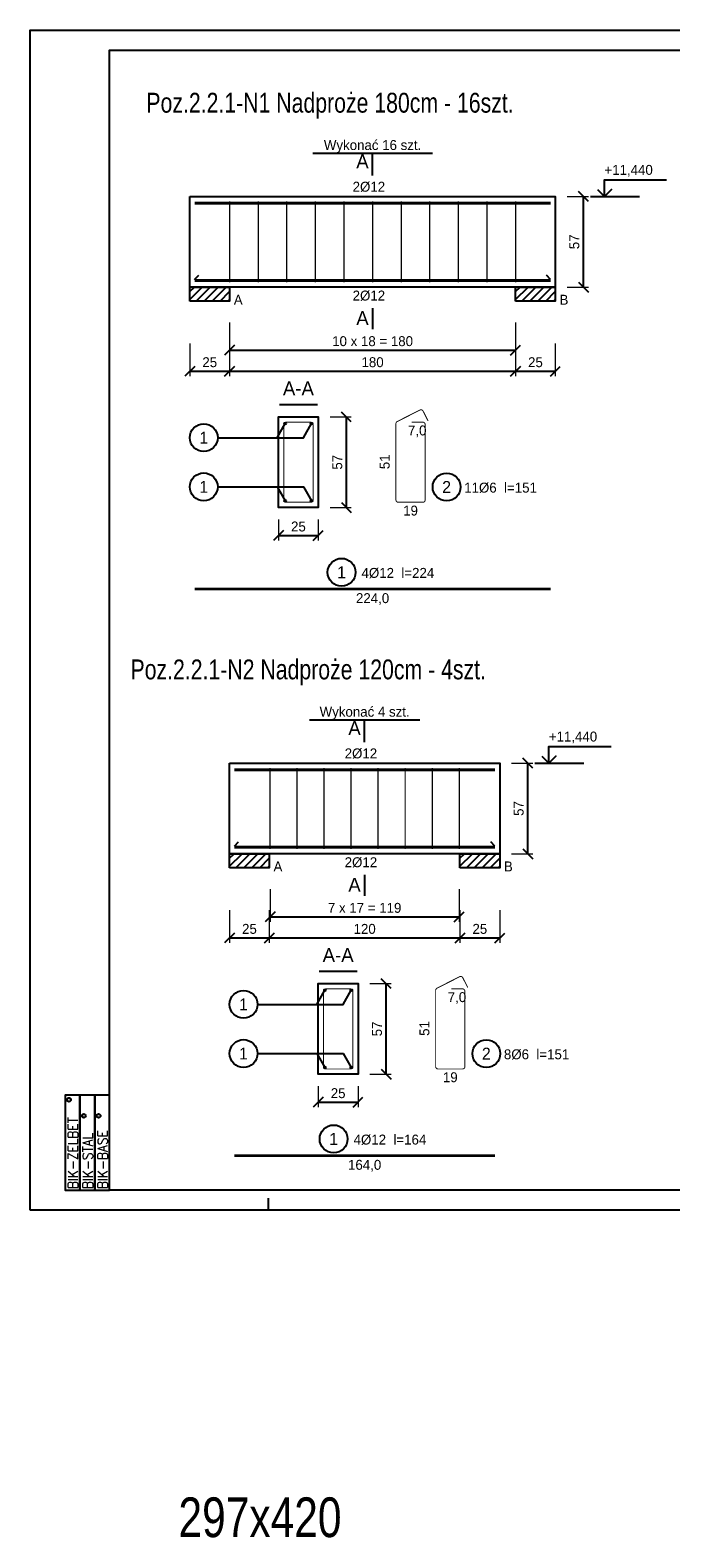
# Model space of a CAD drawing. Header units: millimetres. Extents: x -5773 to -2898, y -9833 to -1081.
# Tile 43 of 53: x -3948 to -3545, y -3092 to -2143. Entities that reach past the tile are written whole.
import ezdxf
from ezdxf.enums import TextEntityAlignment as Align

# ---------------------------------------------------------------- set-up
doc = ezdxf.new("R2010")
doc.units = ezdxf.units.MM
doc.header["$LTSCALE"] = 25
for name, color, linetype in [('BA_pdz', 2, 'Continuous'), ('BA_ram', 2, 'Continuous'), ('BA_txg', 3, 'Continuous')]:
    doc.layers.add(name, color=color, linetype=linetype)
doc.styles.add('BIKTC', font='bikromsw.shx', dxfattribs={"width": 0.85})
doc.styles.add('BIKTG', font='bikromsw.shx', dxfattribs={"width": 0.85})
doc.styles.add('BIKTS', font='bikromsw.shx', dxfattribs={"width": 0.85})
doc.styles.add('ROMANC', font='ROMANC.SHX', dxfattribs={"width": 0.9})
doc.styles.add('SPECBUD_TXT', font='txt')
doc.dimstyles.new('SPECBUD', dxfattribs={"dimscale": 25, "dimtxt": 0.25, "dimasz": 0.25, "dimexe": 0.125, "dimexo": 0.3, "dimgap": 0.1, "dimtad": 1, "dimdec": 0, "dimzin": 0, "dimtxsty": 'SPECBUD_TXT', "dimblk": 'OBLIQUE', "dimblk1": 'OBLIQUE', "dimblk2": 'OBLIQUE', "dimcen": 0.1, "dimclrt": 2, "dimadec": 0, "dimazin": 0, "dimtfac": 1, "dimtdec": 4, "dimtofl": 0, "dimtmove": 0, "dimatfit": 3, "dimfxl": 0.7, "dimfxlon": 1, "dimtolj": 1, "dimtzin": 0, "dimlwe": 0, "dimarcsym": 0})
pattern_1 = [(45, (-3856.578781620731, -2196.174911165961), (2.5, -2.5), [])]
pattern_2 = [(45, (-3831.578781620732, -2552.780092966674), (2.5, -2.5), [])]

# ---------------------------------------------------------------- blocks, each defined once
blk = doc.blocks.new('_OBLIQUE')
at = {"color": 0, "lineweight": -2}
blk.add_line((-0.5, -0.5), (0.5, 0.5), dxfattribs=at)
blk = doc.blocks.new('*D304')
at = {"color": 0, "lineweight": 0, "ltscale": 125}
for p, q in [((-3610.238781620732, -2247.504911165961), (-3596.953781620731, -2247.504911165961)), ((-3610.238781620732, -2304.504911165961), (-3596.953781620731, -2304.504911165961))]:
    blk.add_line(p, q, dxfattribs=at)
at = {"color": 0, "lineweight": -2, "ltscale": 125}
blk.add_line((-3600.078781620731, -2304.504911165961), (-3600.078781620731, -2247.504911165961), dxfattribs=at)
at = {"layer": 'Defpoints', "color": 0}
for p in [(-3617.738781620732, -2247.504911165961), (-3600.078781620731, -2247.504911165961), (-3617.738781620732, -2304.504911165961)]:
    blk.add_point(p, dxfattribs=at)
at = {"color": 0, "lineweight": -2, "xscale": 6.25, "yscale": 6.25, "zscale": 6.25}
for p, rotation in [((-3600.078781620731, -2247.504911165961), 90), ((-3600.078781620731, -2304.504911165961), 270)]:
    blk.add_blockref('_OBLIQUE', p, dxfattribs=dict(at, rotation=rotation))
at = {"color": 2, "insert": (-3605.75707288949, -2276.004911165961), "char_height": 6.25, "attachment_point": 5, "rotation": 90, "style": 'SPECBUD_TXT'}
blk.add_mtext('\\A1;57', dxfattribs=at)
blk = doc.blocks.new('*D305')
at = {"color": 0, "lineweight": 0, "ltscale": 125}
for p, q in [((-3847.738781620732, -2339.984911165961), (-3847.738781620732, -2360.609911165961)), ((-3822.738781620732, -2339.984911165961), (-3822.738781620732, -2360.609911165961))]:
    blk.add_line(p, q, dxfattribs=at)
at = {"color": 0, "lineweight": -2, "ltscale": 125}
blk.add_line((-3847.738781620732, -2357.484911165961), (-3822.738781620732, -2357.484911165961), dxfattribs=at)
at = {"layer": 'Defpoints', "color": 0}
for p in [(-3847.738781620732, -2304.504911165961), (-3822.738781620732, -2304.504911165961), (-3822.738781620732, -2357.484911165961)]:
    blk.add_point(p, dxfattribs=at)
at = {"color": 0, "lineweight": -2, "xscale": 6.25, "yscale": 6.25, "zscale": 6.25, "rotation": 180}
blk.add_blockref('_OBLIQUE', (-3847.738781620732, -2357.484911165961), dxfattribs=at)
at = {"color": 0, "lineweight": -2, "xscale": 6.25, "yscale": 6.25, "zscale": 6.25}
blk.add_blockref('_OBLIQUE', (-3822.738781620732, -2357.484911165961), dxfattribs=at)
at = {"color": 2, "insert": (-3835.238781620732, -2351.7938299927), "char_height": 6.25, "attachment_point": 5, "style": 'SPECBUD_TXT'}
blk.add_mtext('\\A1;25', dxfattribs=at)
blk = doc.blocks.new('*D306')
at = {"color": 0, "lineweight": 0, "ltscale": 125}
for p, q in [((-3822.738781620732, -2339.984911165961), (-3822.738781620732, -2360.609911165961)), ((-3642.738781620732, -2339.984911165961), (-3642.738781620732, -2360.609911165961))]:
    blk.add_line(p, q, dxfattribs=at)
at = {"color": 0, "lineweight": -2, "ltscale": 125}
blk.add_line((-3822.738781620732, -2357.484911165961), (-3642.738781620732, -2357.484911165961), dxfattribs=at)
at = {"layer": 'Defpoints', "color": 0}
for p in [(-3822.738781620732, -2304.504911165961), (-3642.738781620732, -2304.504911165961), (-3642.738781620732, -2357.484911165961)]:
    blk.add_point(p, dxfattribs=at)
at = {"color": 0, "lineweight": -2, "xscale": 6.25, "yscale": 6.25, "zscale": 6.25, "rotation": 180}
blk.add_blockref('_OBLIQUE', (-3822.738781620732, -2357.484911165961), dxfattribs=at)
at = {"color": 0, "lineweight": -2, "xscale": 6.25, "yscale": 6.25, "zscale": 6.25}
blk.add_blockref('_OBLIQUE', (-3642.738781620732, -2357.484911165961), dxfattribs=at)
at = {"color": 2, "insert": (-3732.738781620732, -2351.7938299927), "char_height": 6.25, "attachment_point": 5, "style": 'SPECBUD_TXT'}
blk.add_mtext('\\A1;180', dxfattribs=at)
blk = doc.blocks.new('*D307')
at = {"color": 0, "lineweight": 0, "ltscale": 125}
for p, q in [((-3642.738781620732, -2339.984911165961), (-3642.738781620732, -2360.609911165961)), ((-3617.738781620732, -2339.984911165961), (-3617.738781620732, -2360.609911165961))]:
    blk.add_line(p, q, dxfattribs=at)
at = {"color": 0, "lineweight": -2, "ltscale": 125}
blk.add_line((-3642.738781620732, -2357.484911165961), (-3617.738781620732, -2357.484911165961), dxfattribs=at)
at = {"layer": 'Defpoints', "color": 0}
for p in [(-3642.738781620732, -2304.504911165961), (-3617.738781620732, -2304.504911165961), (-3617.738781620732, -2357.484911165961)]:
    blk.add_point(p, dxfattribs=at)
at = {"color": 0, "lineweight": -2, "xscale": 6.25, "yscale": 6.25, "zscale": 6.25, "rotation": 180}
blk.add_blockref('_OBLIQUE', (-3642.738781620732, -2357.484911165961), dxfattribs=at)
at = {"color": 0, "lineweight": -2, "xscale": 6.25, "yscale": 6.25, "zscale": 6.25}
blk.add_blockref('_OBLIQUE', (-3617.738781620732, -2357.484911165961), dxfattribs=at)
at = {"color": 2, "insert": (-3630.238781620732, -2351.7938299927), "char_height": 6.25, "attachment_point": 5, "style": 'SPECBUD_TXT'}
blk.add_mtext('\\A1;25', dxfattribs=at)
blk = doc.blocks.new('*D308')
at = {"color": 0, "lineweight": 0, "ltscale": 125}
for p, q in [((-3822.738781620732, -2326.744911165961), (-3822.738781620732, -2347.369911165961)), ((-3642.738781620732, -2326.744911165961), (-3642.738781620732, -2347.369911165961))]:
    blk.add_line(p, q, dxfattribs=at)
at = {"color": 0, "lineweight": -2, "ltscale": 125}
blk.add_line((-3822.738781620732, -2344.244911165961), (-3642.738781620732, -2344.244911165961), dxfattribs=at)
at = {"layer": 'Defpoints', "color": 0}
for p in [(-3822.738781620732, -2304.504911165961), (-3642.738781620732, -2304.504911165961), (-3642.738781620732, -2344.244911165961)]:
    blk.add_point(p, dxfattribs=at)
at = {"color": 0, "lineweight": -2, "xscale": 6.25, "yscale": 6.25, "zscale": 6.25, "rotation": 180}
blk.add_blockref('_OBLIQUE', (-3822.738781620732, -2344.244911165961), dxfattribs=at)
at = {"color": 0, "lineweight": -2, "xscale": 6.25, "yscale": 6.25, "zscale": 6.25}
blk.add_blockref('_OBLIQUE', (-3642.738781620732, -2344.244911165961), dxfattribs=at)
at = {"color": 2, "insert": (-3732.738781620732, -2338.5538299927), "char_height": 6.25, "attachment_point": 5, "style": 'SPECBUD_TXT'}
blk.add_mtext('\\A1;10 x 18 = 180', dxfattribs=at)
blk = doc.blocks.new('*D309')
at = {"color": 0, "lineweight": 0, "ltscale": 125}
for p, q in [((-3759.418781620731, -2386.214911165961), (-3746.133781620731, -2386.214911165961)), ((-3759.418781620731, -2443.214911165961), (-3746.133781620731, -2443.214911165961))]:
    blk.add_line(p, q, dxfattribs=at)
at = {"color": 0, "lineweight": -2, "ltscale": 125}
blk.add_line((-3749.258781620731, -2443.214911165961), (-3749.258781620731, -2386.214911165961), dxfattribs=at)
at = {"layer": 'Defpoints', "color": 0}
for p in [(-3766.918781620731, -2386.214911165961), (-3749.258781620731, -2386.214911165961), (-3766.918781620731, -2443.214911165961)]:
    blk.add_point(p, dxfattribs=at)
at = {"color": 0, "lineweight": -2, "xscale": 6.25, "yscale": 6.25, "zscale": 6.25}
for p, rotation in [((-3749.258781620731, -2386.214911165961), 90), ((-3749.258781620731, -2443.214911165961), 270)]:
    blk.add_blockref('_OBLIQUE', p, dxfattribs=dict(at, rotation=rotation))
at = {"color": 2, "insert": (-3754.93707288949, -2414.714911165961), "char_height": 6.25, "attachment_point": 5, "rotation": 90, "style": 'SPECBUD_TXT'}
blk.add_mtext('\\A1;57', dxfattribs=at)
blk = doc.blocks.new('*D310')
at = {"color": 0, "lineweight": 0, "ltscale": 125}
for p, q in [((-3791.918781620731, -2450.714911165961), (-3791.918781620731, -2463.999911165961)), ((-3766.918781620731, -2450.714911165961), (-3766.918781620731, -2463.999911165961))]:
    blk.add_line(p, q, dxfattribs=at)
at = {"color": 0, "lineweight": -2, "ltscale": 125}
blk.add_line((-3791.918781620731, -2460.874911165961), (-3766.918781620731, -2460.874911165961), dxfattribs=at)
at = {"layer": 'Defpoints', "color": 0}
for p in [(-3791.918781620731, -2443.214911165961), (-3766.918781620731, -2443.214911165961), (-3766.918781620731, -2460.874911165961)]:
    blk.add_point(p, dxfattribs=at)
at = {"color": 0, "lineweight": -2, "xscale": 6.25, "yscale": 6.25, "zscale": 6.25, "rotation": 180}
blk.add_blockref('_OBLIQUE', (-3791.918781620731, -2460.874911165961), dxfattribs=at)
at = {"color": 0, "lineweight": -2, "xscale": 6.25, "yscale": 6.25, "zscale": 6.25}
blk.add_blockref('_OBLIQUE', (-3766.918781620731, -2460.874911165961), dxfattribs=at)
at = {"color": 2, "insert": (-3779.418781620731, -2455.1838299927), "char_height": 6.25, "attachment_point": 5, "style": 'SPECBUD_TXT'}
blk.add_mtext('\\A1;25', dxfattribs=at)
blk = doc.blocks.new('*D318')
at = {"color": 0, "lineweight": 0, "ltscale": 125}
for p, q in [((-3645.238781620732, -2604.110092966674), (-3631.953781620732, -2604.110092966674)), ((-3645.238781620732, -2661.110092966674), (-3631.953781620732, -2661.110092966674))]:
    blk.add_line(p, q, dxfattribs=at)
at = {"color": 0, "lineweight": -2, "ltscale": 125}
blk.add_line((-3635.078781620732, -2661.110092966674), (-3635.078781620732, -2604.110092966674), dxfattribs=at)
at = {"layer": 'Defpoints', "color": 0}
for p in [(-3652.738781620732, -2604.110092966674), (-3635.078781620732, -2604.110092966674), (-3652.738781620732, -2661.110092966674)]:
    blk.add_point(p, dxfattribs=at)
at = {"color": 0, "lineweight": -2, "xscale": 6.25, "yscale": 6.25, "zscale": 6.25}
for p, rotation in [((-3635.078781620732, -2604.110092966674), 90), ((-3635.078781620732, -2661.110092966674), 270)]:
    blk.add_blockref('_OBLIQUE', p, dxfattribs=dict(at, rotation=rotation))
at = {"color": 2, "insert": (-3640.75707288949, -2632.610092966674), "char_height": 6.25, "attachment_point": 5, "rotation": 90, "style": 'SPECBUD_TXT'}
blk.add_mtext('\\A1;57', dxfattribs=at)
blk = doc.blocks.new('*D319')
at = {"color": 0, "lineweight": 0, "ltscale": 125}
for p, q in [((-3822.738781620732, -2696.590092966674), (-3822.738781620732, -2717.215092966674)), ((-3797.738781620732, -2696.590092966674), (-3797.738781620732, -2717.215092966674))]:
    blk.add_line(p, q, dxfattribs=at)
at = {"color": 0, "lineweight": -2, "ltscale": 125}
blk.add_line((-3822.738781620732, -2714.090092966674), (-3797.738781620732, -2714.090092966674), dxfattribs=at)
at = {"layer": 'Defpoints', "color": 0}
for p in [(-3822.738781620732, -2661.110092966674), (-3797.738781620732, -2661.110092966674), (-3797.738781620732, -2714.090092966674)]:
    blk.add_point(p, dxfattribs=at)
at = {"color": 0, "lineweight": -2, "xscale": 6.25, "yscale": 6.25, "zscale": 6.25, "rotation": 180}
blk.add_blockref('_OBLIQUE', (-3822.738781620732, -2714.090092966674), dxfattribs=at)
at = {"color": 0, "lineweight": -2, "xscale": 6.25, "yscale": 6.25, "zscale": 6.25}
blk.add_blockref('_OBLIQUE', (-3797.738781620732, -2714.090092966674), dxfattribs=at)
at = {"color": 2, "insert": (-3810.238781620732, -2708.399011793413), "char_height": 6.25, "attachment_point": 5, "style": 'SPECBUD_TXT'}
blk.add_mtext('\\A1;25', dxfattribs=at)
blk = doc.blocks.new('*D320')
at = {"color": 0, "lineweight": 0, "ltscale": 125}
for p, q in [((-3797.738781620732, -2696.590092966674), (-3797.738781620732, -2717.215092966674)), ((-3677.738781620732, -2696.590092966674), (-3677.738781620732, -2717.215092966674))]:
    blk.add_line(p, q, dxfattribs=at)
at = {"color": 0, "lineweight": -2, "ltscale": 125}
blk.add_line((-3797.738781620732, -2714.090092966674), (-3677.738781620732, -2714.090092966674), dxfattribs=at)
at = {"layer": 'Defpoints', "color": 0}
for p in [(-3797.738781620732, -2661.110092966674), (-3677.738781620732, -2661.110092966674), (-3677.738781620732, -2714.090092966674)]:
    blk.add_point(p, dxfattribs=at)
at = {"color": 0, "lineweight": -2, "xscale": 6.25, "yscale": 6.25, "zscale": 6.25, "rotation": 180}
blk.add_blockref('_OBLIQUE', (-3797.738781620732, -2714.090092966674), dxfattribs=at)
at = {"color": 0, "lineweight": -2, "xscale": 6.25, "yscale": 6.25, "zscale": 6.25}
blk.add_blockref('_OBLIQUE', (-3677.738781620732, -2714.090092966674), dxfattribs=at)
at = {"color": 2, "insert": (-3737.738781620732, -2708.399011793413), "char_height": 6.25, "attachment_point": 5, "style": 'SPECBUD_TXT'}
blk.add_mtext('\\A1;120', dxfattribs=at)
blk = doc.blocks.new('*D321')
at = {"color": 0, "lineweight": 0, "ltscale": 125}
for p, q in [((-3677.738781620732, -2696.590092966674), (-3677.738781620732, -2717.215092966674)), ((-3652.738781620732, -2696.590092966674), (-3652.738781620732, -2717.215092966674))]:
    blk.add_line(p, q, dxfattribs=at)
at = {"color": 0, "lineweight": -2, "ltscale": 125}
blk.add_line((-3677.738781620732, -2714.090092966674), (-3652.738781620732, -2714.090092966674), dxfattribs=at)
at = {"layer": 'Defpoints', "color": 0}
for p in [(-3677.738781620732, -2661.110092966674), (-3652.738781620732, -2661.110092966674), (-3652.738781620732, -2714.090092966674)]:
    blk.add_point(p, dxfattribs=at)
at = {"color": 0, "lineweight": -2, "xscale": 6.25, "yscale": 6.25, "zscale": 6.25, "rotation": 180}
blk.add_blockref('_OBLIQUE', (-3677.738781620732, -2714.090092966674), dxfattribs=at)
at = {"color": 0, "lineweight": -2, "xscale": 6.25, "yscale": 6.25, "zscale": 6.25}
blk.add_blockref('_OBLIQUE', (-3652.738781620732, -2714.090092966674), dxfattribs=at)
at = {"color": 2, "insert": (-3665.238781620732, -2708.399011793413), "char_height": 6.25, "attachment_point": 5, "style": 'SPECBUD_TXT'}
blk.add_mtext('\\A1;25', dxfattribs=at)
blk = doc.blocks.new('*D322')
at = {"color": 0, "lineweight": 0, "ltscale": 125}
for p, q in [((-3797.238781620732, -2683.350092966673), (-3797.238781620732, -2703.975092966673)), ((-3678.238781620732, -2683.350092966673), (-3678.238781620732, -2703.975092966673))]:
    blk.add_line(p, q, dxfattribs=at)
at = {"color": 0, "lineweight": -2, "ltscale": 125}
blk.add_line((-3797.238781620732, -2700.850092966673), (-3678.238781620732, -2700.850092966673), dxfattribs=at)
at = {"layer": 'Defpoints', "color": 0}
for p in [(-3797.238781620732, -2661.110092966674), (-3678.238781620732, -2661.110092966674), (-3678.238781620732, -2700.850092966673)]:
    blk.add_point(p, dxfattribs=at)
at = {"color": 0, "lineweight": -2, "xscale": 6.25, "yscale": 6.25, "zscale": 6.25, "rotation": 180}
blk.add_blockref('_OBLIQUE', (-3797.238781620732, -2700.850092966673), dxfattribs=at)
at = {"color": 0, "lineweight": -2, "xscale": 6.25, "yscale": 6.25, "zscale": 6.25}
blk.add_blockref('_OBLIQUE', (-3678.238781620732, -2700.850092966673), dxfattribs=at)
at = {"color": 2, "insert": (-3737.738781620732, -2695.159011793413), "char_height": 6.25, "attachment_point": 5, "style": 'SPECBUD_TXT'}
blk.add_mtext('\\A1;7 x 17 = 119', dxfattribs=at)
blk = doc.blocks.new('*D323')
at = {"color": 0, "lineweight": 0, "ltscale": 125}
for p, q in [((-3734.418781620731, -2742.820092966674), (-3721.133781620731, -2742.820092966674)), ((-3734.418781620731, -2799.820092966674), (-3721.133781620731, -2799.820092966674))]:
    blk.add_line(p, q, dxfattribs=at)
at = {"color": 0, "lineweight": -2, "ltscale": 125}
blk.add_line((-3724.258781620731, -2799.820092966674), (-3724.258781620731, -2742.820092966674), dxfattribs=at)
at = {"layer": 'Defpoints', "color": 0}
for p in [(-3741.918781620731, -2742.820092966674), (-3724.258781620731, -2742.820092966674), (-3741.918781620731, -2799.820092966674)]:
    blk.add_point(p, dxfattribs=at)
at = {"color": 0, "lineweight": -2, "xscale": 6.25, "yscale": 6.25, "zscale": 6.25}
for p, rotation in [((-3724.258781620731, -2742.820092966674), 90), ((-3724.258781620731, -2799.820092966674), 270)]:
    blk.add_blockref('_OBLIQUE', p, dxfattribs=dict(at, rotation=rotation))
at = {"color": 2, "insert": (-3729.93707288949, -2771.320092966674), "char_height": 6.25, "attachment_point": 5, "rotation": 90, "style": 'SPECBUD_TXT'}
blk.add_mtext('\\A1;57', dxfattribs=at)
blk = doc.blocks.new('*D324')
at = {"color": 0, "lineweight": 0, "ltscale": 125}
for p, q in [((-3766.918781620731, -2807.320092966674), (-3766.918781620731, -2820.605092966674)), ((-3741.918781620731, -2807.320092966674), (-3741.918781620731, -2820.605092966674))]:
    blk.add_line(p, q, dxfattribs=at)
at = {"color": 0, "lineweight": -2, "ltscale": 125}
blk.add_line((-3766.918781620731, -2817.480092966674), (-3741.918781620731, -2817.480092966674), dxfattribs=at)
at = {"layer": 'Defpoints', "color": 0}
for p in [(-3766.918781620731, -2799.820092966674), (-3741.918781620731, -2799.820092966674), (-3741.918781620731, -2817.480092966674)]:
    blk.add_point(p, dxfattribs=at)
at = {"color": 0, "lineweight": -2, "xscale": 6.25, "yscale": 6.25, "zscale": 6.25, "rotation": 180}
blk.add_blockref('_OBLIQUE', (-3766.918781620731, -2817.480092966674), dxfattribs=at)
at = {"color": 0, "lineweight": -2, "xscale": 6.25, "yscale": 6.25, "zscale": 6.25}
blk.add_blockref('_OBLIQUE', (-3741.918781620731, -2817.480092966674), dxfattribs=at)
at = {"color": 2, "insert": (-3754.418781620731, -2811.789011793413), "char_height": 6.25, "attachment_point": 5, "style": 'SPECBUD_TXT'}
blk.add_mtext('\\A1;25', dxfattribs=at)
blk = doc.blocks.new('BBB')
for points in [[(2.390818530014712, 0.747221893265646), (2.390818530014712, 1.120832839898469), (0, 1.120832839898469), (0, 0.747221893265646)], [(2.390818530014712, 0.373610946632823), (2.390818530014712, 0.747221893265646), (0, 0.747221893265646), (0, 0.373610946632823)], [(2.390818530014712, 0), (2.390818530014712, 0.373610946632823), (0, 0.373610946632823), (0, 0)]]:
    blk.add_lwpolyline(points, close=True)
for centre in [(2.277232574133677, 1.023963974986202), (1.871369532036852, 0.6503530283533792), (1.871369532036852, 0.2767420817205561)]:
    blk.add_circle(centre, 0.04925559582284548)
at = {"style": 'ROMANC', "width": 0.9}
for s, p in [('BIK-ZELBET', (0.03184617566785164, 0.7981096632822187)), ('BIK-STAL', (0.03184617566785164, 0.4244987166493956)), ('BIK-BASE', (0.03184617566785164, 0.05088777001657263))]:
    blk.add_text(s, height=0.248805, dxfattribs=at).set_placement(p)
at = {"style": 'BIKTS', "width": 0.85}
for p in [(2.277232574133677, 1.023963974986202), (1.871369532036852, 0.6503530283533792), (1.871369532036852, 0.2767420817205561)]:
    blk.add_text('R', height=0.05729552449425, dxfattribs=at).set_placement(p, align=Align.MIDDLE_CENTER)
blk = doc.blocks.new('biketyk')
at = {"xscale": 10, "yscale": 10, "zscale": 10, "rotation": 90}
blk.add_blockref('BBB', (0, 0), dxfattribs=at)
at = {"style": 'BIKTC', "width": 0.8}
for tag, p in [('KOMENTARZ', (-0.9844944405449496, 25.5686402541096)), ('RYSUNEK', (-8.456713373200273, 25.5686402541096)), ('DATA', (-4.720603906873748, 25.5686402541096))]:
    blk.add_attdef(tag, p, '', height=2, rotation=90, dxfattribs=at)

msp = doc.modelspace()

# ---------------------------------------------------------------- hatches: boundary and pattern name
at = {"ltscale": 125}
h = msp.add_hatch(dxfattribs=at)
h.set_pattern_fill('ANSI31', color=256, scale=2.5, style=0)
h.set_pattern_definition(pattern_1)
h.paths.add_polyline_path([(-3847.738781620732, -2313.334911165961), (-3847.738781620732, -2304.504911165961), (-3822.738781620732, -2304.504911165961), (-3822.738781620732, -2313.334911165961), (-3847.738781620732, -2313.334911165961)], is_closed=False)
h = msp.add_hatch(dxfattribs=at)
h.set_pattern_fill('ANSI31', color=256, scale=2.5, style=0)
h.set_pattern_definition(pattern_1)
h.paths.add_polyline_path([(-3642.738781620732, -2313.334911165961), (-3642.738781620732, -2304.504911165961), (-3617.738781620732, -2304.504911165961), (-3617.738781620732, -2313.334911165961), (-3642.738781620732, -2313.334911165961)], is_closed=False)
h = msp.add_hatch(dxfattribs=at)
h.set_pattern_fill('ANSI31', color=256, scale=2.5, style=0)
h.set_pattern_definition(pattern_2)
h.paths.add_polyline_path([(-3822.738781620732, -2669.940092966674), (-3822.738781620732, -2661.110092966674), (-3797.738781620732, -2661.110092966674), (-3797.738781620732, -2669.940092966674), (-3822.738781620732, -2669.940092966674)], is_closed=False)
h = msp.add_hatch(dxfattribs=at)
h.set_pattern_fill('ANSI31', color=256, scale=2.5, style=0)
h.set_pattern_definition(pattern_2)
h.paths.add_polyline_path([(-3677.738781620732, -2669.940092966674), (-3677.738781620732, -2661.110092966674), (-3652.738781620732, -2661.110092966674), (-3652.738781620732, -2669.940092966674), (-3677.738781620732, -2669.940092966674)], is_closed=False)

# ---------------------------------------------------------------- linework, layer by layer
at = {"color": 1, "linetype": 'Continuous', "ltscale": 125}
for p, q in [((-3770.408781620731, -2220.104911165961), (-3695.068781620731, -2220.104911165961)), ((-3732.738781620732, -2234.254911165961), (-3732.738781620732, -2221.004911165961)), ((-3595.658781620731, -2247.504911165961), (-3564.748781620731, -2247.504911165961)), ((-3844.738781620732, -2299.704911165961), (-3842.088781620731, -2297.054911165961)), ((-3844.738781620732, -2299.704911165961), (-3842.088781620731, -2297.054911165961)), ((-3620.738781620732, -2299.704911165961), (-3623.388781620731, -2297.054911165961)), ((-3620.738781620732, -2299.704911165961), (-3623.388781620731, -2297.054911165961)), ((-3732.738781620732, -2317.754911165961), (-3732.738781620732, -2331.004911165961)), ((-3791.388781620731, -2378.264911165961), (-3767.438781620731, -2378.264911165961)), ((-3772.548781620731, -2576.710092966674), (-3702.918781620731, -2576.710092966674)), ((-3737.738781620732, -2590.860092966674), (-3737.738781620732, -2577.610092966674)), ((-3630.658781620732, -2604.110092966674), (-3599.748781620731, -2604.110092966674)), ((-3819.738781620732, -2656.310092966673), (-3817.088781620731, -2653.660092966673)), ((-3819.738781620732, -2656.310092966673), (-3817.088781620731, -2653.660092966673)), ((-3655.738781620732, -2656.310092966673), (-3658.388781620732, -2653.660092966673)), ((-3655.738781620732, -2656.310092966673), (-3658.388781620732, -2653.660092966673)), ((-3737.738781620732, -2674.360092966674), (-3737.738781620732, -2687.610092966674)), ((-3766.388781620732, -2734.870092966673), (-3742.438781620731, -2734.870092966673))]:
    msp.add_line(p, q, dxfattribs=at)
for points in [[(-3591.248781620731, -2243.084911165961), (-3586.828781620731, -2247.504911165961), (-3582.408781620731, -2243.084911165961), (-3586.828781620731, -2247.504911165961), (-3586.828781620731, -2236.904911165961), (-3547.658781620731, -2236.904911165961)], [(-3847.738781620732, -2313.334911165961), (-3847.738781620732, -2304.504911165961), (-3822.738781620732, -2304.504911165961), (-3822.738781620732, -2313.334911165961)], [(-3642.738781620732, -2313.334911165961), (-3642.738781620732, -2304.504911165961), (-3617.738781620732, -2304.504911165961), (-3617.738781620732, -2313.334911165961)], [(-3830.218781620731, -2399.244911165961), (-3776.218781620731, -2399.244911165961), (-3771.118781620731, -2390.414911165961)], [(-3830.218781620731, -2399.244911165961), (-3792.818781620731, -2399.244911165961), (-3787.718781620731, -2390.414911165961)], [(-3830.218781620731, -2430.184911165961), (-3792.818781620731, -2430.184911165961), (-3787.718781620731, -2439.014911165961)], [(-3830.218781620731, -2430.184911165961), (-3776.218781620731, -2430.184911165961), (-3771.118781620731, -2439.014911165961)], [(-3626.248781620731, -2599.690092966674), (-3621.828781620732, -2604.110092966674), (-3617.408781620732, -2599.690092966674), (-3621.828781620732, -2604.110092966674), (-3621.828781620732, -2593.510092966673), (-3582.658781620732, -2593.510092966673)], [(-3822.738781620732, -2669.940092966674), (-3822.738781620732, -2661.110092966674), (-3797.738781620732, -2661.110092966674), (-3797.738781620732, -2669.940092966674)], [(-3677.738781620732, -2669.940092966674), (-3677.738781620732, -2661.110092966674), (-3652.738781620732, -2661.110092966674), (-3652.738781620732, -2669.940092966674)], [(-3805.218781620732, -2755.850092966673), (-3751.218781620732, -2755.850092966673), (-3746.118781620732, -2747.020092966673)], [(-3805.218781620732, -2755.850092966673), (-3767.818781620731, -2755.850092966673), (-3762.718781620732, -2747.020092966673)], [(-3805.218781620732, -2786.790092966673), (-3767.818781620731, -2786.790092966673), (-3762.718781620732, -2795.620092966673)], [(-3805.218781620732, -2786.790092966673), (-3751.218781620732, -2786.790092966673), (-3746.118781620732, -2795.620092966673)]]:
    msp.add_lwpolyline(points, dxfattribs=at)
at = {"color": 2, "linetype": 'Continuous', "ltscale": 125}
for points in [[(-3847.738781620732, -2247.504911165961), (-3617.738781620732, -2247.504911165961), (-3617.738781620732, -2304.504911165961), (-3847.738781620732, -2304.504911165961), (-3847.738781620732, -2247.504911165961)], [(-3791.918781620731, -2386.214911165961), (-3791.918781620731, -2386.214911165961), (-3791.918781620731, -2386.214911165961), (-3766.918781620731, -2386.214911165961), (-3766.918781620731, -2386.214911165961), (-3766.918781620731, -2386.214911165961), (-3766.918781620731, -2386.214911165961), (-3766.918781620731, -2386.214911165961), (-3766.918781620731, -2443.214911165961), (-3766.918781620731, -2443.214911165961), (-3791.918781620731, -2443.214911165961), (-3791.918781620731, -2443.214911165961), (-3791.918781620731, -2386.214911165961), (-3791.918781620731, -2386.214911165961), (-3791.918781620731, -2386.214911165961)], [(-3822.738781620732, -2604.110092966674), (-3652.738781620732, -2604.110092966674), (-3652.738781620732, -2661.110092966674), (-3822.738781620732, -2661.110092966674), (-3822.738781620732, -2604.110092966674)], [(-3766.918781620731, -2742.820092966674), (-3766.918781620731, -2742.820092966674), (-3766.918781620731, -2742.820092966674), (-3741.918781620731, -2742.820092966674), (-3741.918781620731, -2742.820092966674), (-3741.918781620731, -2742.820092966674), (-3741.918781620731, -2742.820092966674), (-3741.918781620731, -2742.820092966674), (-3741.918781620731, -2799.820092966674), (-3741.918781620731, -2799.820092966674), (-3766.918781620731, -2799.820092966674), (-3766.918781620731, -2799.820092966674), (-3766.918781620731, -2742.820092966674), (-3766.918781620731, -2742.820092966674), (-3766.918781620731, -2742.820092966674)]]:
    msp.add_lwpolyline(points, dxfattribs=at)
at = {"color": 3, "linetype": 'Continuous', "ltscale": 125}
for points, const_width in [([(-3620.738781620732, -2251.704911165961), (-3620.738781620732, -2251.704911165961), (-3620.738781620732, -2251.704911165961), (-3620.738781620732, -2251.704911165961), (-3620.738781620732, -2251.704911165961), (-3620.738781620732, -2251.704911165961), (-3844.738781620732, -2251.704911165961), (-3844.738781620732, -2251.704911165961), (-3844.738781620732, -2251.704911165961), (-3844.738781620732, -2251.704911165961), (-3844.738781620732, -2251.704911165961), (-3844.738781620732, -2251.704911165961)], 1.77), ([(-3620.738781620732, -2251.704911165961), (-3620.738781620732, -2251.704911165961), (-3620.738781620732, -2251.704911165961), (-3620.738781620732, -2251.704911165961), (-3620.738781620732, -2251.704911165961), (-3620.738781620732, -2251.704911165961), (-3844.738781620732, -2251.704911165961), (-3844.738781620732, -2251.704911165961), (-3844.738781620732, -2251.704911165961), (-3844.738781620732, -2251.704911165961), (-3844.738781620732, -2251.704911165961), (-3844.738781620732, -2251.704911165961)], 1.77), ([(-3822.738781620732, -2301.504911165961), (-3822.738781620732, -2250.504911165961)], 0.83), ([(-3804.738781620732, -2301.504911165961), (-3804.738781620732, -2250.504911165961)], 0.83), ([(-3786.738781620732, -2301.504911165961), (-3786.738781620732, -2250.504911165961)], 0.83), ([(-3768.738781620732, -2301.504911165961), (-3768.738781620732, -2250.504911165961)], 0.83), ([(-3750.738781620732, -2301.504911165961), (-3750.738781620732, -2250.504911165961)], 0.83), ([(-3732.738781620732, -2301.504911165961), (-3732.738781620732, -2250.504911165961)], 0.83), ([(-3714.738781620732, -2301.504911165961), (-3714.738781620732, -2250.504911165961)], 0.83), ([(-3696.738781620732, -2301.504911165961), (-3696.738781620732, -2250.504911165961)], 0.83), ([(-3678.738781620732, -2301.504911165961), (-3678.738781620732, -2250.504911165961)], 0.83), ([(-3660.738781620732, -2301.504911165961), (-3660.738781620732, -2250.504911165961)], 0.83), ([(-3642.738781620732, -2301.504911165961), (-3642.738781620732, -2250.504911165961)], 0.83), ([(-3620.738781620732, -2300.304911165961), (-3620.738781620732, -2300.304911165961), (-3620.738781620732, -2300.304911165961), (-3620.738781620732, -2300.304911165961), (-3620.738781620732, -2300.304911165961), (-3620.738781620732, -2300.304911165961), (-3844.738781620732, -2300.304911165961), (-3844.738781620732, -2300.304911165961), (-3844.738781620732, -2300.304911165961), (-3844.738781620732, -2300.304911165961), (-3844.738781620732, -2300.304911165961), (-3844.738781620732, -2300.304911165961)], 1.77), ([(-3620.738781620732, -2300.304911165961), (-3620.738781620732, -2300.304911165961), (-3620.738781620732, -2300.304911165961), (-3620.738781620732, -2300.304911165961), (-3620.738781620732, -2300.304911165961), (-3620.738781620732, -2300.304911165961), (-3844.738781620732, -2300.304911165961), (-3844.738781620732, -2300.304911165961), (-3844.738781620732, -2300.304911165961), (-3844.738781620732, -2300.304911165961), (-3844.738781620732, -2300.304911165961), (-3844.738781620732, -2300.304911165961)], 1.77), ([(-3620.738781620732, -2494.454911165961), (-3620.738781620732, -2494.454911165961), (-3620.738781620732, -2494.454911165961), (-3620.738781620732, -2494.454911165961), (-3620.738781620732, -2494.454911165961), (-3620.738781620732, -2494.454911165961), (-3844.738781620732, -2494.454911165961), (-3844.738781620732, -2494.454911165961), (-3844.738781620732, -2494.454911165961), (-3844.738781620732, -2494.454911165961), (-3844.738781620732, -2494.454911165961), (-3844.738781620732, -2494.454911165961)], 1.77), ([(-3655.738781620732, -2608.310092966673), (-3655.738781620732, -2608.310092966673), (-3655.738781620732, -2608.310092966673), (-3655.738781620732, -2608.310092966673), (-3655.738781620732, -2608.310092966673), (-3655.738781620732, -2608.310092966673), (-3819.738781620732, -2608.310092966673), (-3819.738781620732, -2608.310092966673), (-3819.738781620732, -2608.310092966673), (-3819.738781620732, -2608.310092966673), (-3819.738781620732, -2608.310092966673), (-3819.738781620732, -2608.310092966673)], 1.77), ([(-3655.738781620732, -2608.310092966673), (-3655.738781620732, -2608.310092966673), (-3655.738781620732, -2608.310092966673), (-3655.738781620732, -2608.310092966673), (-3655.738781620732, -2608.310092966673), (-3655.738781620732, -2608.310092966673), (-3819.738781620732, -2608.310092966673), (-3819.738781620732, -2608.310092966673), (-3819.738781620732, -2608.310092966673), (-3819.738781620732, -2608.310092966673), (-3819.738781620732, -2608.310092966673), (-3819.738781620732, -2608.310092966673)], 1.77), ([(-3797.238781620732, -2658.110092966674), (-3797.238781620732, -2607.110092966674)], 0.83), ([(-3780.238781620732, -2658.110092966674), (-3780.238781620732, -2607.110092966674)], 0.83), ([(-3763.238781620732, -2658.110092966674), (-3763.238781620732, -2607.110092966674)], 0.83), ([(-3746.238781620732, -2658.110092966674), (-3746.238781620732, -2607.110092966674)], 0.83), ([(-3729.238781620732, -2658.110092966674), (-3729.238781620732, -2607.110092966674)], 0.83), ([(-3712.238781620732, -2658.110092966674), (-3712.238781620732, -2607.110092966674)], 0.83), ([(-3695.238781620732, -2658.110092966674), (-3695.238781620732, -2607.110092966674)], 0.83), ([(-3678.238781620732, -2658.110092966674), (-3678.238781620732, -2607.110092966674)], 0.83), ([(-3655.738781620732, -2656.910092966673), (-3655.738781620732, -2656.910092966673), (-3655.738781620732, -2656.910092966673), (-3655.738781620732, -2656.910092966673), (-3655.738781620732, -2656.910092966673), (-3655.738781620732, -2656.910092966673), (-3819.738781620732, -2656.910092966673), (-3819.738781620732, -2656.910092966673), (-3819.738781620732, -2656.910092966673), (-3819.738781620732, -2656.910092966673), (-3819.738781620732, -2656.910092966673), (-3819.738781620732, -2656.910092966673)], 1.77), ([(-3655.738781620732, -2656.910092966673), (-3655.738781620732, -2656.910092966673), (-3655.738781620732, -2656.910092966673), (-3655.738781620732, -2656.910092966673), (-3655.738781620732, -2656.910092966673), (-3655.738781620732, -2656.910092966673), (-3819.738781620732, -2656.910092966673), (-3819.738781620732, -2656.910092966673), (-3819.738781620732, -2656.910092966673), (-3819.738781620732, -2656.910092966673), (-3819.738781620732, -2656.910092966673), (-3819.738781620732, -2656.910092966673)], 1.77), ([(-3655.738781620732, -2851.060092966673), (-3655.738781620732, -2851.060092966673), (-3655.738781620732, -2851.060092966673), (-3655.738781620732, -2851.060092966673), (-3655.738781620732, -2851.060092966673), (-3655.738781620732, -2851.060092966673), (-3819.738781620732, -2851.060092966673), (-3819.738781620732, -2851.060092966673), (-3819.738781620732, -2851.060092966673), (-3819.738781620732, -2851.060092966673), (-3819.738781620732, -2851.060092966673), (-3819.738781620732, -2851.060092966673)], 1.77)]:
    msp.add_lwpolyline(points, dxfattribs=dict(at, const_width=const_width))
at = {"color": 7, "linetype": 'Continuous', "ltscale": 125}
for points in [[(-3847.738781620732, -2313.334911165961), (-3847.738781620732, -2304.504911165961), (-3822.738781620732, -2304.504911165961), (-3822.738781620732, -2313.334911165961)], [(-3642.738781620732, -2313.334911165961), (-3642.738781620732, -2304.504911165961), (-3617.738781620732, -2304.504911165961), (-3617.738781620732, -2313.334911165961)], [(-3822.738781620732, -2669.940092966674), (-3822.738781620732, -2661.110092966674), (-3797.738781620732, -2661.110092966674), (-3797.738781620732, -2669.940092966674)], [(-3677.738781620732, -2669.940092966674), (-3677.738781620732, -2661.110092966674), (-3652.738781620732, -2661.110092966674), (-3652.738781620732, -2669.940092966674)]]:
    msp.add_lwpolyline(points, close=True, dxfattribs=at)
at = {"color": 3, "linetype": 'Continuous', "ltscale": 125, "const_width": 0.6}
for points in [[(-3708.148781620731, -2389.514911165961), (-3701.148781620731, -2389.514911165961, -0.414213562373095), (-3699.648781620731, -2391.014911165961), (-3699.648781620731, -2438.414911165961, -0.414213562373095), (-3701.148781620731, -2439.914911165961), (-3716.548781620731, -2439.914911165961, -0.414213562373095), (-3718.048781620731, -2438.414911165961), (-3718.048781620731, -2390.438053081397, -0.2821140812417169), (-3717.223883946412, -2389.092417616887), (-3702.988781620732, -2381.844911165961, -0.409881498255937), (-3700.968781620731, -2382.494911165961), (-3697.798781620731, -2388.734911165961)], [(-3778.718781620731, -2389.514911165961), (-3771.718781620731, -2389.514911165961, -0.414213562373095), (-3770.218781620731, -2391.014911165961), (-3770.218781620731, -2438.414911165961, -0.414213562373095), (-3771.718781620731, -2439.914911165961), (-3787.118781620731, -2439.914911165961, -0.414213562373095), (-3788.618781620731, -2438.414911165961), (-3788.618781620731, -2391.014911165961, -0.414213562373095), (-3787.118781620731, -2389.514911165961), (-3771.718781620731, -2389.514911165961, -0.414213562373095), (-3770.218781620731, -2391.014911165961), (-3770.218781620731, -2398.014911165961)], [(-3683.148781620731, -2746.120092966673), (-3676.148781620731, -2746.120092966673, -0.414213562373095), (-3674.648781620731, -2747.620092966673), (-3674.648781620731, -2795.020092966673, -0.414213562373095), (-3676.148781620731, -2796.520092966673), (-3691.548781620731, -2796.520092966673, -0.414213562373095), (-3693.048781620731, -2795.020092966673), (-3693.048781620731, -2747.04323488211, -0.2821140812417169), (-3692.223883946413, -2745.6975994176), (-3677.988781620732, -2738.450092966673, -0.4098814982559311), (-3675.968781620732, -2739.100092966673), (-3672.798781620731, -2745.340092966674)], [(-3753.718781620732, -2746.120092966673), (-3746.718781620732, -2746.120092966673, -0.414213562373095), (-3745.218781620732, -2747.620092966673), (-3745.218781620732, -2795.020092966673, -0.414213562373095), (-3746.718781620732, -2796.520092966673), (-3762.118781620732, -2796.520092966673, -0.414213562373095), (-3763.618781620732, -2795.020092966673), (-3763.618781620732, -2747.620092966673, -0.414213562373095), (-3762.118781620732, -2746.120092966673), (-3746.718781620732, -2746.120092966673, -0.414213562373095), (-3745.218781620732, -2747.620092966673), (-3745.218781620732, -2754.620092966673)]]:
    msp.add_lwpolyline(points, format="xyb", dxfattribs=at)
at = {"color": 1, "linetype": 'Continuous', "ltscale": 125}
for centre in [(-3838.978781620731, -2399.244911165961), (-3838.978781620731, -2430.184911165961), (-3686.168781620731, -2430.274911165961), (-3752.278781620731, -2483.934911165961), (-3813.978781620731, -2755.850092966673), (-3813.978781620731, -2786.790092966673), (-3661.168781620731, -2786.880092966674), (-3757.278781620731, -2840.540092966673)]:
    msp.add_circle(centre, 8.76, dxfattribs=at)
at = {"color": 3, "linetype": 'Continuous', "ltscale": 125}
for centre in [(-3787.718781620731, -2390.414911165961), (-3771.118781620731, -2390.414911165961), (-3787.718781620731, -2439.014911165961), (-3771.118781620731, -2439.014911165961), (-3762.718781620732, -2747.020092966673), (-3746.118781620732, -2747.020092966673), (-3762.718781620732, -2795.620092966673), (-3746.118781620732, -2795.620092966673)]:
    msp.add_circle(centre, 0.6, dxfattribs=at)
at = {"layer": 'BA_pdz', "color": 1}
for p, q in [((-3948.262199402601, -2142.795775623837), (-3898.262199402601, -2142.795775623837)), ((-3798.262199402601, -2885.295775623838), (-3798.262199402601, -2877.795775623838))]:
    msp.add_line(p, q, dxfattribs=at)
at = {"layer": 'BA_ram', "color": 1}
msp.add_lwpolyline([(-3948.262199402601, -2885.295775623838), (-3948.262199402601, -2142.795775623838), (-2898.262199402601, -2142.795775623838), (-2898.262199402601, -2885.295775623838)], close=True, dxfattribs=at)
at = {"layer": 'BA_ram'}
msp.add_lwpolyline([(-3898.262199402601, -2872.795775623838), (-3898.262199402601, -2155.295775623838), (-2910.762199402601, -2155.295775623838), (-2910.762199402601, -2872.795775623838)], close=True, dxfattribs=at)

# ---------------------------------------------------------------- block references
at = {"layer": 'BA_ram', "xscale": 2.5, "yscale": 2.5, "zscale": 2.5}
msp.add_blockref('biketyk', (-3898.262199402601, -2872.795775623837), dxfattribs=at)

# ---------------------------------------------------------------- texts
at = {"color": 2, "ltscale": 125, "style": 'SPECBUD_TXT'}
for s, height, p in [('Wykonać 16 szt.', 6.25, (-3732.738781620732, -2220.104911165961)), ('A-A', 8.75, (-3779.418781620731, -2375.214911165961)), ('Wykonać 4 szt.', 6.25, (-3737.738781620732, -2576.710092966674)), ('A-A', 8.75, (-3754.418781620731, -2731.820092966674))]:
    msp.add_text(s, height=height, dxfattribs=at).set_placement(p, align=Align.BOTTOM_CENTER)
for p in [(-3735.208781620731, -2221.004911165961), (-3740.208781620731, -2577.610092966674)]:
    msp.add_text('A', height=8.75, dxfattribs=at).set_placement(p, align=Align.TOP_RIGHT)
for s, p in [('+11,440', (-3586.828781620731, -2227.604911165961)), ('2Ø12', (-3745.298781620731, -2238.204911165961)), ('A', (-3820.088781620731, -2309.334911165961)), ('2Ø12', (-3745.298781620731, -2306.684911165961)), ('B', (-3615.088781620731, -2309.334911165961)), (' 11Ø6  l=151', (-3677.408781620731, -2427.554911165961)), ('+11,440', (-3621.828781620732, -2584.210092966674)), ('2Ø12', (-3750.298781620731, -2594.810092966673)), ('A', (-3795.088781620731, -2665.940092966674)), ('2Ø12', (-3750.298781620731, -2663.290092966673)), ('B', (-3650.088781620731, -2665.940092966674)), (' 8Ø6  l=151', (-3652.408781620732, -2784.160092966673))]:
    msp.add_text(s, height=6.25, dxfattribs=at).set_placement(p, align=Align.TOP_LEFT)
for p in [(-3735.208781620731, -2331.004911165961), (-3740.208781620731, -2687.610092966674)]:
    msp.add_text('A', height=8.75, dxfattribs=at).set_placement(p, align=Align.BOTTOM_RIGHT)
for s, p in [('1', (-3838.978781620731, -2399.244911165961)), ('1', (-3838.978781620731, -2430.184911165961)), ('2', (-3686.168781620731, -2430.274911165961)), ('1', (-3752.278781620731, -2483.934911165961)), ('1', (-3813.978781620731, -2755.850092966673)), ('1', (-3813.978781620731, -2786.790092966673)), ('2', (-3661.168781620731, -2786.880092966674)), ('1', (-3757.278781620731, -2840.540092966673))]:
    msp.add_text(s, height=7.5, dxfattribs=at).set_placement(p, align=Align.MIDDLE_CENTER)
for s, p in [('7,0', (-3704.648781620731, -2391.584911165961)), ('19', (-3708.848781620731, -2441.984911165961)), (' 4Ø12  l=224', (-3717.978781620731, -2481.214911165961)), ('224,0', (-3732.738781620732, -2497.104911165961)), ('7,0', (-3679.648781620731, -2748.190092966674)), ('19', (-3683.848781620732, -2798.590092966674)), (' 4Ø12  l=164', (-3722.978781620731, -2837.820092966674)), ('164,0', (-3737.738781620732, -2853.710092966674))]:
    msp.add_text(s, height=6.25, dxfattribs=at).set_placement(p, align=Align.TOP_CENTER)
for p in [(-3720.118781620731, -2414.424911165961), (-3695.118781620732, -2771.030092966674)]:
    msp.add_text('51', height=6.25, rotation=90, dxfattribs=at).set_placement(p, align=Align.BOTTOM_CENTER)
at = {"layer": 'BA_txg', "style": 'BIKTG', "width": 0.8}
for s, height, p in [('Poz.2.2.1-N1 Nadproże 180cm - 16szt.', 12.5, (-3875.11418516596, -2194.711616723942)), ('Poz.2.2.1-N2 Nadproże 120cm - 4szt.', 12.5, (-3885.10918516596, -2551.316798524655)), ('297x420', 25, (-3854.921207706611, -3091.127855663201))]:
    msp.add_text(s, height=height, dxfattribs=at).set_placement(p)

# ---------------------------------------------------------------- dimensions: what is measured, and where the dimension line sits
at = {"color": 1, "ltscale": 125}
for base, p1, p2, picture, middle in [((-3600.078781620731, -2247.504911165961), (-3617.738781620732, -2304.504911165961), (-3617.738781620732, -2247.504911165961), '*D304', (-3605.75707288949, -2276.004911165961)), ((-3749.258781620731, -2386.214911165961), (-3766.918781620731, -2443.214911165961), (-3766.918781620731, -2386.214911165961), '*D309', (-3754.93707288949, -2414.714911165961)), ((-3635.078781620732, -2604.110092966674), (-3652.738781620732, -2661.110092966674), (-3652.738781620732, -2604.110092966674), '*D318', (-3640.75707288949, -2632.610092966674)), ((-3724.258781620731, -2742.820092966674), (-3741.918781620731, -2799.820092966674), (-3741.918781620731, -2742.820092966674), '*D323', (-3729.93707288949, -2771.320092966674))]:
    dim = msp.add_linear_dim(base=base, p1=p1, p2=p2, angle=90, dimstyle='SPECBUD', override={"dimblk1": 'OBLIQUE', "dimblk2": 'OBLIQUE', "dimsah": 1}, dxfattribs=at)
    dim.commit()
    dim.dimension.update_dxf_attribs({"geometry": picture, "text_midpoint": middle})
for base, p1, p2, picture, middle in [((-3822.738781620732, -2357.484911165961), (-3847.738781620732, -2304.504911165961), (-3822.738781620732, -2304.504911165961), '*D305', (-3835.238781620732, -2351.7938299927)), ((-3642.738781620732, -2357.484911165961), (-3822.738781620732, -2304.504911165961), (-3642.738781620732, -2304.504911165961), '*D306', (-3732.738781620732, -2351.7938299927)), ((-3617.738781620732, -2357.484911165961), (-3642.738781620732, -2304.504911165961), (-3617.738781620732, -2304.504911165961), '*D307', (-3630.238781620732, -2351.7938299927)), ((-3766.918781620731, -2460.874911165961), (-3791.918781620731, -2443.214911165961), (-3766.918781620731, -2443.214911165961), '*D310', (-3779.418781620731, -2455.1838299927)), ((-3797.738781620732, -2714.090092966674), (-3822.738781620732, -2661.110092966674), (-3797.738781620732, -2661.110092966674), '*D319', (-3810.238781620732, -2708.399011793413)), ((-3677.738781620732, -2714.090092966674), (-3797.738781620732, -2661.110092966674), (-3677.738781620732, -2661.110092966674), '*D320', (-3737.738781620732, -2708.399011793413)), ((-3652.738781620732, -2714.090092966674), (-3677.738781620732, -2661.110092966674), (-3652.738781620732, -2661.110092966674), '*D321', (-3665.238781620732, -2708.399011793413)), ((-3741.918781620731, -2817.480092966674), (-3766.918781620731, -2799.820092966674), (-3741.918781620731, -2799.820092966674), '*D324', (-3754.418781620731, -2811.789011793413))]:
    dim = msp.add_linear_dim(base=base, p1=p1, p2=p2, dimstyle='SPECBUD', override={"dimblk1": 'OBLIQUE', "dimblk2": 'OBLIQUE', "dimsah": 1}, dxfattribs=at)
    dim.commit()
    dim.dimension.update_dxf_attribs({"geometry": picture, "text_midpoint": middle})
for base, p1, p2, text, picture, middle in [((-3642.738781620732, -2344.244911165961), (-3822.738781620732, -2304.504911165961), (-3642.738781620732, -2304.504911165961), '10 x 18 = 180', '*D308', (-3732.738781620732, -2338.5538299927)), ((-3678.238781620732, -2700.850092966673), (-3797.238781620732, -2661.110092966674), (-3678.238781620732, -2661.110092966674), '7 x 17 = 119', '*D322', (-3737.738781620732, -2695.159011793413))]:
    dim = msp.add_linear_dim(base=base, p1=p1, p2=p2, text=text, dimstyle='SPECBUD', override={"dimblk1": 'OBLIQUE', "dimblk2": 'OBLIQUE', "dimsah": 1}, dxfattribs=at)
    dim.commit()
    dim.dimension.update_dxf_attribs({"geometry": picture, "text_midpoint": middle})

doc.saveas('drawing.dxf')
